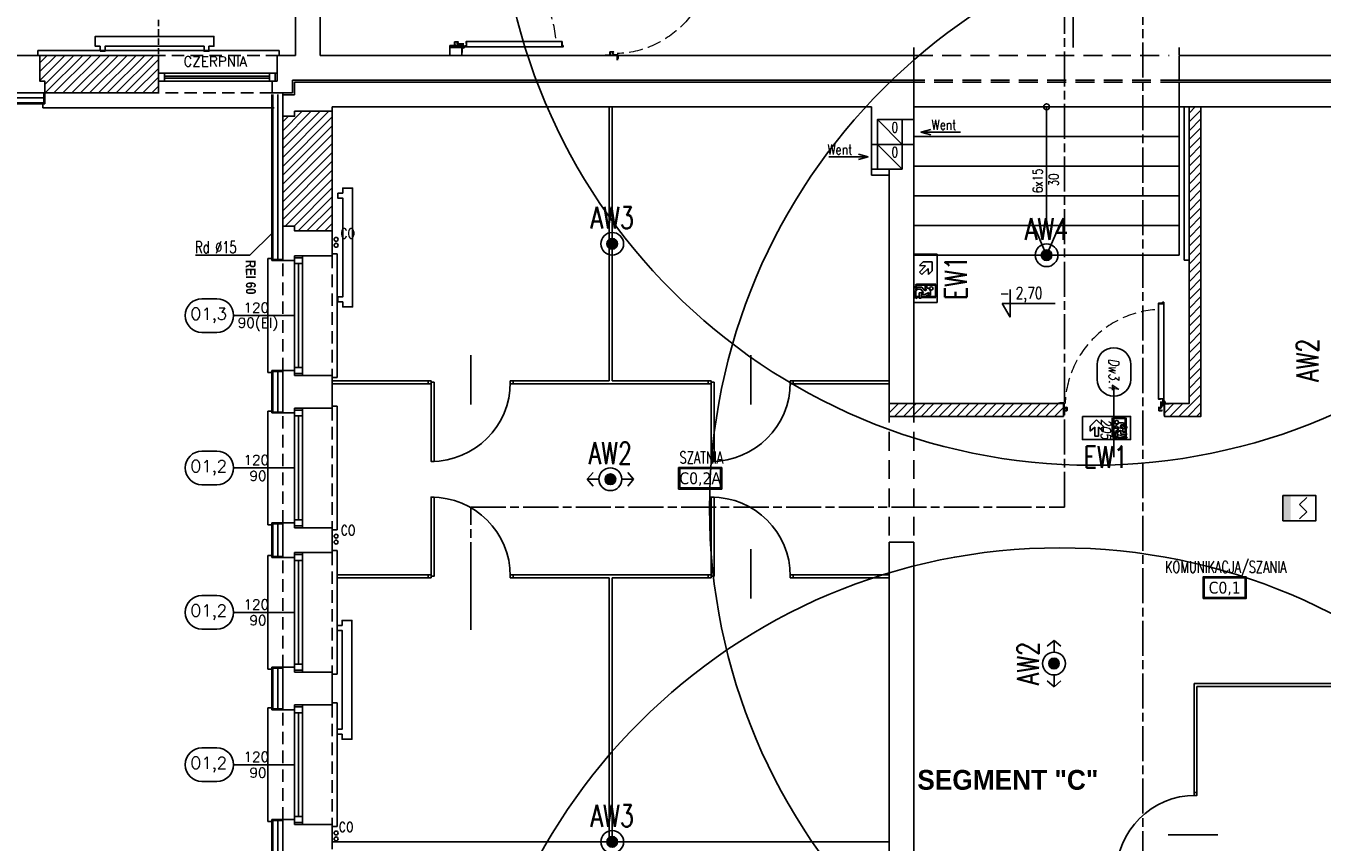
# Model space of a CAD drawing. Header units: millimetres. Extents: x 42924 to 92944, y -369470 to -179866.
# Tile 8 of 256: x 46066 to 47376, y -183036 to -182211. Entities that reach past the tile are written whole.
import ezdxf
from ezdxf.enums import TextEntityAlignment as Align

# ---------------------------------------------------------------- set-up
doc = ezdxf.new("R2010")
doc.units = ezdxf.units.MM
for name, pattern in [('CACHE', [9.525, 6.35, -3.175]), ('CENTER', [0.6, 0.375, -0.075, 0.075, -0.075]), ('CHAIN', [0.3543, 0.2362, -0.0295, 0.0591, -0.0295]), ('HIDDEN', [9.525, 6.35, -3.175]), ('Hidden Line', [391.222223, 282.222223, -109])]:
    doc.linetypes.add(name, pattern=pattern)
doc.layers.get('0').update_dxf_attribs({"color": 8})
for name, color, linetype in [('! WYPOSAŻENIE', 8, 'Continuous'), ('!! 0_ Istn-okna', 8, 'Continuous'), ('!! 0_ Istn-sciany', 8, 'Continuous'), ('!! 0_ Istn-widok', 8, 'Continuous'), ('!! 0_ Opis', 8, 'Continuous'), ('!! 0_Istn-armatura', 8, 'Continuous'), ('!! 0_Istn-cienka', 8, 'Continuous'), ('!! 0_Istn-went', 8, 'Continuous'), ('!! 0_Opis_okna', 8, 'Continuous'), ('!! 0_Opis_pom', 123, 'Continuous'), ('!! 0_Widok', 8, 'Continuous'), ('!! 1_ tynk zewn  - nowy', 8, 'Continuous'), ('!! 1_droga ewakuacyjna', 6, 'CHAIN'), ('!! 1_drzwi-linia', 8, 'Continuous'), ('!! 1_hatch projektowane ściany', 8, 'Continuous'), ('!! 1_PROJ przerywana', 8, 'CACHE'), ('!! 1_PROJ Sciany', 8, 'Continuous'), ('!! 2_ remont Ocieplenie', 8, 'ZIGZAG'), ('!! 2_Drzwi - nowe remont', 8, 'Continuous'), ('!! 2_drzwi opis', 8, 'Continuous'), ('E1', 2, 'Continuous'), ('E_0', 4, 'Continuous'), ('E_AW', 1, 'Continuous'), ('E_SSP', 2, 'Continuous')]:
    doc.layers.add(name, color=color, linetype=linetype)
doc.layers.add('!! 0_Istn-grzejniki', color=8, linetype='Continuous', plot=False)
doc.layers.add('E_SAP_ZASIĘG', color=150, linetype='Continuous', plot=False)
doc.styles.add('50', font='ROMANS.shx', dxfattribs={"width": 0.8, "height": 10})
doc.styles.add('ARCHETYP', font='romans.shx', dxfattribs={"height": 15})
doc.styles.add('ARIAL', font='tahoma.ttf')
doc.styles.add('ELE1', font='romans.shx', dxfattribs={"width": 0.8, "height": 18})
doc.styles.add('SIMPLEX', font='simplex.shx', dxfattribs={"width": 0.77})
doc.styles.add('STYLE10', font='arialbd.ttf')
doc.styles.add('STYLE7', font='ARIALNB.TTF')
doc.styles.add('TXT', font='simplex.shx')
doc.linetypes.add('ZIGZAG', pattern='A,0.00254,-5.08,[131,ltypeshp.shx,S=5.08,R=0,X=-5.08,Y=0],-10.16,[131,ltypeshp.shx,S=5.08,R=180,X=5.08,Y=0],-5.08', length=20.32254)
pattern_1 = [(45, (-5641.584, 13346.8645), (-4.49012806, 4.49012806), [])]

# ---------------------------------------------------------------- blocks, each defined once
blk = doc.blocks.new('A$C35EE4757')
at = {"layer": 'E_AW'}
h = blk.add_hatch(color=256, dxfattribs=at)
h.dxf.hatch_style = 1
h.paths.add_polyline_path([(5.4, 0, 1), (-5.4, 0, 1)])
for p, q in [((-17.5, 6.9), (-23.4, 0)), ((-11.5, 0), (-23.4, 0)), ((-17.5, -6.9), (-23.4, 0)), ((23.4, 0), (11.5, 0)), ((17.5, 6.9), (23.4, 0)), ((17.5, -6.9), (23.4, 0))]:
    blk.add_line(p, q, dxfattribs=at)
at = {"layer": 'E_AW', "ltscale": 5}
for radius in [11.5, 5.36]:
    blk.add_circle((0, 0), radius, dxfattribs=at)
blk = doc.blocks.new('A$C14D806DD')
at = {"layer": 'E_AW'}
h = blk.add_hatch(color=256, dxfattribs=at)
h.dxf.hatch_style = 1
h.paths.add_polyline_path([(5.4, 0, 1), (-5.4, 0, 1)])
at = {"layer": 'E_AW', "ltscale": 5}
for radius in [11.5, 5.36]:
    blk.add_circle((0, 0), radius, dxfattribs=at)
blk = doc.blocks.new('A$C407E493E')
at = {"layer": 'E_AW', "lineweight": 40}
for p, q in [((1.4, 30.9), (1.4, 43.7)), ((1.4, 43.7), (10, 43.7)), ((11.4, 43.7), (16, 43.7)), ((18, 43.7), (20.6, 43.7)), ((20.6, 43.7), (21.9, 45)), ((21.9, 45), (21.9, 36.9)), ((20.6, 30.9), (1.4, 30.9)), ((20.6, 30.9), (21.9, 32.2)), ((20.9, 35.8), (21.9, 36.9)), ((20.9, 33.9), (21.9, 34.9)), ((21.9, 34.9), (21.9, 32.2))]:
    blk.add_line(p, q, dxfattribs=at)
at = {"layer": 'E_AW'}
for p, q in [((11, 44.3), (6.6, 41.6)), ((6.6, 41.6), (6.6, 36.7)), ((8.4, 40.8), (11.8, 43)), ((12.5, 41), (8.4, 38.8)), ((8.4, 38.8), (8.4, 40.8)), ((11.8, 43), (11, 44.3)), ((16, 41), (12.5, 41)), ((18, 44.4), (16, 44.4)), ((16, 44.4), (16, 41)), ((18, 39), (18, 44.4)), ((7.9, 34.3), (10.2, 34.3)), ((10.2, 34.3), (10.2, 30.9)), ((10.2, 30.9), (12, 30.9)), ((10.4, 35.9), (12.5, 37)), ((12, 35.9), (10.4, 35.9)), ((12, 30.9), (12, 35.9)), ((12.5, 37), (15.3, 33.6)), ((16.3, 35.5), (13.7, 39)), ((13.7, 39), (18, 39)), ((15.3, 33.6), (20.6, 33.6)), ((20.6, 35.5), (16.3, 35.5)), ((20.6, 33.6), (20.6, 35.5)), ((20.9, 33.9), (20.9, 35.8)), ((3.5, 14.4), (9.9, 20.9)), ((9.9, 7.9), (3.5, 14.4)), ((9.9, 20.9), (15, 20.9)), ((15, 20.9), (10.8, 16.2)), ((10.8, 16.2), (19.8, 16.2)), ((19.8, 16.2), (19.8, 12.6)), ((15, 7.9), (9.9, 7.9)), ((19.8, 12.6), (10.8, 12.6)), ((10.8, 12.6), (15, 7.9))]:
    blk.add_line(p, q, dxfattribs=at)
blk.add_lwpolyline([(0, 0), (0, 48.8), (23.3, 48.8), (23.3, 0)], close=True, dxfattribs=at)
blk.add_circle((5.8, 34.7), 1.75, dxfattribs=at)
blk.add_arc((5.8, 34.7), 2.16, 349.4003, 69.1396, dxfattribs=at)
blk = doc.blocks.new('A$C2BE04420')
at = {"layer": 'E_AW'}
for p, q in [((7.9, 9.1), (8, 18.2)), ((8, 18.2), (17.1, 18.3)), ((20.7, 14.7), (14.5, 14.3)), ((14.5, 14.3), (20.8, 7.9)), ((17.1, 18.3), (20.7, 14.7)), ((34.3, 15.4), (34.3, 13.1)), ((41.6, 16.7), (36.7, 16.7)), ((41, 10.8), (38.8, 14.9)), ((38.8, 14.9), (40.8, 14.9)), ((40.8, 14.9), (43, 11.5)), ((44.3, 12.3), (41.6, 16.7)), ((11.5, 5.5), (7.9, 9.1)), ((11.9, 11.7), (11.5, 5.5)), ((18.3, 5.4), (11.9, 11.7)), ((20.8, 7.9), (18.3, 5.4)), ((34.3, 13.1), (30.9, 13.1)), ((30.9, 13.1), (30.9, 11.3)), ((30.9, 11.3), (35.9, 11.3)), ((37, 10.8), (33.6, 8)), ((33.6, 8), (33.6, 2.7)), ((33.6, 2.7), (35.5, 2.7)), ((33.9, 2.4), (35.8, 2.4)), ((35.5, 7), (39, 9.6)), ((35.5, 2.7), (35.5, 7)), ((35.9, 11.3), (35.9, 12.9)), ((35.9, 12.9), (37, 10.8)), ((39, 9.6), (39, 5.3)), ((39, 5.3), (44.4, 5.3)), ((41, 7.3), (41, 10.8)), ((44.4, 7.3), (41, 7.3)), ((43, 11.5), (44.3, 12.3)), ((44.4, 5.3), (44.4, 7.3))]:
    blk.add_line(p, q, dxfattribs=at)
at = {"layer": 'E_AW', "lineweight": 40}
for p, q in [((30.9, 21.9), (43.7, 21.9)), ((30.9, 2.7), (30.9, 21.9)), ((43.7, 21.9), (43.7, 13.3)), ((30.9, 2.7), (32.2, 1.4)), ((34.9, 1.4), (32.2, 1.4)), ((33.9, 2.4), (34.9, 1.4)), ((35.8, 2.4), (36.9, 1.4)), ((45, 1.4), (36.9, 1.4)), ((43.7, 11.9), (43.7, 7.3)), ((43.7, 5.3), (43.7, 2.7)), ((43.7, 2.7), (45, 1.4))]:
    blk.add_line(p, q, dxfattribs=at)
at = {"layer": 'E_AW'}
blk.add_lwpolyline([(0, 23.3), (48.8, 23.3), (48.8, 0), (0, 0)], close=True, dxfattribs=at)
blk.add_circle((34.7, 17.5), 1.75, dxfattribs=at)
blk.add_arc((34.7, 17.5), 2.16, 259.4003, 339.1396, dxfattribs=at)
blk = doc.blocks.new('zaw-dr-90-p')
at = {"color": 2, "linetype": 'CENTER', "ltscale": 0.2}
for p, q in [((12, 0), (-12, 0)), ((0, 12), (0, -12)), ((24, 24), (31, 24)), ((24, 19), (31, 19))]:
    blk.add_line(p, q, dxfattribs=at)
at = {"ltscale": 0.2}
for p, q in [((10, 12), (6, 12)), ((10, 0), (10, 6))]:
    blk.add_line(p, q, dxfattribs=at)
blk.add_lwpolyline([(0, 6), (23, 6, 0.414214), (28, 11), (28, 31), (24, 31), (24, 11, -0.414214), (23, 10), (0, 10, 4.561698), (8, 6), (5, 4)], format="xyb", dxfattribs=at)
blk.add_lwpolyline([(0, 0), (-2, 0), (-2, 0), (0, 0), (0, 3), (0, 3), (0, 0), (3, 0), (3, 0), (0, 0), (0, -3), (0, -3)], close=True)
blk.add_lwpolyline([(10, 10), (10, 39), (6, 39), (6, 10)], dxfattribs=at)
blk.add_circle((0, 0), 6.5, dxfattribs=at)
blk = doc.blocks.new('drzwi 90- sc 12')
for p, q in [((-13620.3, 20410.2), (-13620.3, 20313.8)), ((-13614.9, 20409.9), (-13620.3, 20409.9)), ((-13616.1, 20410.3), (-13620.2, 20410.3)), ((-13616.1, 20410.3), (-13620, 20410.3)), ((-13618.2, 20410.3), (-13616.2, 20410.3)), ((-13618.2, 20410.3), (-13616.2, 20410.3)), ((-13616.1, 20410.3), (-13616.1, 20411.5)), ((-13616.1, 20411.5), (-13615, 20411.5)), ((-13614.9, 20411.4), (-13614.9, 20313.8)), ((-13620.3, 20313.5), (-13620.3, 20318)), ((-13614.9, 20312.3), (-13614.9, 20318)), ((-13715.6, 20308.3), (-13715.6, 20308.6)), ((-13715.6, 20307.7), (-13715.6, 20308.6)), ((-13715.6, 20307.8), (-13715.6, 20308.6)), ((-13715.6, 20307.7), (-13715.4, 20307.7)), ((-13614.9, 20313.8), (-13620.3, 20313.8)), ((-13618.2, 20313.4), (-13620.2, 20313.4)), ((-13618.2, 20313.7), (-13618.2, 20313.4)), ((-13618.2, 20313.7), (-13616.4, 20313.7)), ((-13617.8, 20311.1), (-13617.8, 20305.7)), ((-13617.8, 20311.1), (-13617.8, 20305.7)), ((-13616.2, 20309.9), (-13617.4, 20309.9)), ((-13616.2, 20309.9), (-13616.2, 20311)), ((-13615.9, 20313.2), (-13615.9, 20312.2)), ((-13615.9, 20312.2), (-13615, 20312.2)), ((-13715.8, 20302), (-13716.3, 20302)), ((-13616.8, 20302), (-13616.3, 20302))]:
    blk.add_line(p, q)
for points in [[(-13665.3, 20285), (-13665.3, 20325.8)], [(-13615.6, 20309.6), (-13615.3, 20309.6), (-13615.3, 20309.8), (-13616.3, 20309.8), (-13616.3, 20309.6), (-13615.9, 20309.6)]]:
    blk.add_lwpolyline(points)
at = {"lineweight": 30}
for points in [[(-13716.3, 20308.9), (-13721.3, 20308.9)], [(-13716.3, 20308.9), (-13716.3, 20296.9)], [(-13614.3, 20308.9), (-13609.3, 20308.9)], [(-13614.3, 20308.9), (-13614.3, 20296.9)]]:
    blk.add_lwpolyline(points, dxfattribs=at)
at = {"ltscale": 0.2}
for points in [[(-13715.6, 20307.5), (-13715.6, 20309.5, 0.414214), (-13715.9, 20309.8), (-13719.4, 20309.8, 0.414214), (-13719.8, 20309.5), (-13719.8, 20308.9), (-13719.6, 20308.9), (-13719.6, 20309.5, -0.414214), (-13719.4, 20309.6), (-13717, 20309.6)], [(-13717, 20309.6), (-13715.9, 20309.6, -0.414214), (-13715.7, 20309.5), (-13715.7, 20307.5)], [(-13715.7, 20307.8), (-13715.7, 20305.6, 0.414214), (-13715.4, 20305.2), (-13715, 20305.2, -0.414214), (-13714.8, 20305.1), (-13714.8, 20304.5, 0.414214), (-13714.5, 20304.1), (-13713.3, 20304.1, 0.414214), (-13712.9, 20304.5), (-13712.9, 20305.1, -1), (-13712.7, 20305.1), (-13712.7, 20302, -0.414214), (-13712.9, 20301.8), (-13715.4, 20301.8, -0.414214), (-13715.6, 20302), (-13715.6, 20302.5), (-13715.8, 20302.5), (-13715.8, 20302, 0.414214), (-13715.4, 20301.6), (-13712.9, 20301.6, 0.414214), (-13712.6, 20302), (-13712.6, 20305.1, 1), (-13713.1, 20305.1), (-13713.1, 20304.5, -0.414214), (-13713.3, 20304.3), (-13714.5, 20304.3, -0.414214), (-13714.6, 20304.5), (-13714.6, 20305.1, 0.414214), (-13715, 20305.4), (-13715.4, 20305.4, -0.414214), (-13715.6, 20305.6), (-13715.6, 20307.6)], [(-13615.9, 20309.6), (-13616.6, 20309.6, 0.414214), (-13616.8, 20309.5), (-13616.8, 20305.6, -0.414214), (-13617.1, 20305.2), (-13617.6, 20305.2, 0.414214), (-13617.7, 20305.1), (-13617.7, 20304.5, -0.414214), (-13618.1, 20304.1), (-13619.3, 20304.1, -0.414214), (-13619.6, 20304.5), (-13619.6, 20305.1, 1), (-13619.8, 20305.1), (-13619.8, 20302, 0.414214), (-13619.6, 20301.8), (-13617.1, 20301.8, 0.414214), (-13616.9, 20302), (-13616.9, 20302.5), (-13616.8, 20302.5), (-13616.8, 20302, -0.414214), (-13617.1, 20301.6), (-13619.6, 20301.6, -0.414214), (-13620, 20302), (-13620, 20305.1, -1), (-13619.4, 20305.1), (-13619.4, 20304.5, 0.414214), (-13619.3, 20304.3), (-13618.1, 20304.3, 0.414214), (-13617.9, 20304.5), (-13617.9, 20305.1, -0.414214), (-13617.6, 20305.4), (-13617.1, 20305.4, 0.414214), (-13617, 20305.6), (-13617, 20309.5, -0.414214), (-13616.6, 20309.8), (-13613.1, 20309.8, -0.414214), (-13612.8, 20309.5), (-13612.8, 20308.9), (-13612.9, 20308.9), (-13612.9, 20309.5, 0.414214), (-13613.1, 20309.6), (-13615.6, 20309.6)]]:
    blk.add_lwpolyline(points, format="xyb", dxfattribs=at)
blk.add_lwpolyline([(-13616.8, 20308.8), (-13617, 20308.8), (-13617, 20307.4), (-13616.8, 20307.4)], close=True)
for centre, radius, start, end in [((-13620.2, 20410.2), 0.1, 90, 180), ((-13615, 20411.4), 0.1, 0, 90), ((-13620.2, 20313.5), 0.1, 180, 270), ((-13616.4, 20313.2), 0.5, 0, 90), ((-13616.3, 20311), 0.1, 0, 90), ((-13615, 20312.3), 0.1, 270, 0)]:
    blk.add_arc(centre, radius, start, end)
at = {"linetype": 'Hidden Line', "lineweight": 9, "ltscale": 0.05}
blk.add_arc((-13615.5, 20305.1), 99.1, 94.8005, 177.6944, dxfattribs=at)
at = {"xscale": 0.09999999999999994, "yscale": 0.09999999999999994, "zscale": 0.09999999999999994, "rotation": 180.0000000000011}
blk.add_blockref('zaw-dr-90-p', (-13614.9, 20310.9), dxfattribs=at)
blk = doc.blocks.new('1_ok-opis')
blk.add_line((0, 111.6), (0, 50))
for points in [[(-17, 128.6), (-17, 143.6)], [(17, 128.6), (17, 143.6)]]:
    blk.add_lwpolyline(points)
for centre, start, end in [((0, 143.6), 0, 180), ((0, 128.6), 180, 0)]:
    blk.add_arc(centre, 17, start, end)
at = {"style": 'ARCHETYP'}
for tag, height, rotation, p in [('NR', 12, 90, (0, 136.9)), ('NR', 12, 270, (0, 136.9)), ('SZEROKOŚĆ', 10, 90, (-8, 78.3)), ('WYSOKOŚĆ', 10, 270, (-8, 78.3)), ('WYSOKOŚĆ', 10, 90, (8, 78.3)), ('SZEROKOŚĆ', 10, 270, (8, 78.3))]:
    blk.add_attdef(tag, text='', height=height, rotation=rotation, dxfattribs=at).set_placement(p, align=Align.MIDDLE)
blk = doc.blocks.new('*U402')
at = {"layer": 'E_SSP'}
blk.add_hatch(color=256, dxfattribs=at).paths.add_polyline_path([(-2.05, -1.28), (-1.28, -1.28), (-1.28, 1.28), (-2.05, 1.28)])
for p, q in [((-0.36, 0.36), (0.36, 1.09)), ((-0.36, 0.36), (0.36, -0.36)), ((-0.36, -1.09), (0.36, -0.36))]:
    blk.add_line(p, q, dxfattribs=at)
blk.add_lwpolyline([(-2.05, -1.28), (1.28, -1.28), (1.28, 1.28), (-2.05, 1.28)], close=True, dxfattribs=at)

msp = doc.modelspace()

# ---------------------------------------------------------------- hatches: boundary and pattern name
at = {"layer": '!! 1_hatch projektowane ściany'}
h = msp.add_hatch(dxfattribs=at)
h.set_pattern_fill('ANSI31', color=256, scale=2)
h.set_pattern_definition(pattern_1)
h.paths.add_polyline_path([(46079.63381, -182240.72377), (46199.63381, -182240.72377), (46199.63381, -182278.72377), (46084.63381, -182278.72377), (46084.63381, -182266.72377), (46079.63381, -182266.72377)])
h = msp.add_hatch(dxfattribs=at)
h.set_pattern_fill('ANSI31', color=256, scale=2)
h.set_pattern_definition(pattern_1)
h.paths.add_polyline_path([(46325.12722, -182413.22377), (46337.12722, -182413.22377), (46337.12722, -182418.22377), (46375.12722, -182418.22377), (46375.12722, -182297.22377), (46337.12722, -182297.22377), (46337.12722, -182302.22377), (46325.12722, -182302.22377)])
h = msp.add_hatch(dxfattribs=at)
h.set_pattern_fill('ANSI31', color=256, scale=2)
h.set_pattern_definition(pattern_1)
h.paths.add_polyline_path([(47241.12722, -182292.72377), (47253.12722, -182292.72377), (47253.12722, -182605.72377), (47216.12722, -182605.72377), (47216.12722, -182592.72569), (47241.12722, -182592.72569)])
h = msp.add_hatch(dxfattribs=at)
h.set_pattern_fill('ANSI31', color=256, scale=2)
h.set_pattern_definition(pattern_1)
h.paths.add_polyline_path([(47114.12722, -182605.72377), (46938.12722, -182605.72377), (46938.12722, -182592.72377), (47114.12722, -182592.72377)])

# ---------------------------------------------------------------- linework, layer by layer
at = {"layer": '!! 0_ Istn-okna'}
for points in [[(46199.63381, -182258.72377), (46319.63381, -182258.72377)], [(46199.63381, -182266.72377), (46319.63381, -182266.72377)], [(46205.63381, -182261.72377), (46311.63381, -182261.72377)], [(46205.63381, -182263.72377), (46311.63381, -182263.72377)], [(46337.12722, -182443.22377), (46337.12722, -182564.22377)], [(46341.12722, -182451.22377), (46341.12722, -182556.22377)], [(46345.12722, -182443.22377), (46345.12722, -182564.22377)], [(46337.12722, -182597.22377), (46337.12722, -182718.22377)], [(46345.12722, -182597.22377), (46345.12722, -182718.22377)], [(46341.12722, -182605.22377), (46341.12722, -182710.22377)], [(46337.12722, -182743.22377), (46337.12722, -182864.22377)], [(46345.12722, -182743.22377), (46345.12722, -182864.22377)], [(46341.12722, -182751.22377), (46341.12722, -182856.22377)], [(46337.12722, -182897.22377), (46337.12722, -183018.22377)], [(46345.12722, -182897.22377), (46345.12722, -183018.22377)], [(46341.12722, -182905.22377), (46341.12722, -183010.22377)]]:
    msp.add_lwpolyline(points, dxfattribs=at)
for points in [[(46199.63381, -182266.72377), (46205.63381, -182266.72377), (46205.63381, -182258.72377), (46199.63381, -182258.72377)], [(46311.63381, -182266.72377), (46317.63381, -182266.72377), (46317.63381, -182258.72377), (46311.63381, -182258.72377)], [(46337.12722, -182445.22377), (46337.12722, -182451.22377), (46345.12722, -182451.22377), (46345.12722, -182445.22377)], [(46337.12722, -182556.22377), (46337.12722, -182562.22377), (46345.12722, -182562.22377), (46345.12722, -182556.22377)], [(46337.12722, -182599.22377), (46337.12722, -182605.22377), (46345.12722, -182605.22377), (46345.12722, -182599.22377)], [(46337.12722, -182710.22377), (46337.12722, -182716.22377), (46345.12722, -182716.22377), (46345.12722, -182710.22377)], [(46337.12722, -182745.22377), (46337.12722, -182751.22377), (46345.12722, -182751.22377), (46345.12722, -182745.22377)], [(46337.12722, -182856.22377), (46337.12722, -182862.22377), (46345.12722, -182862.22377), (46345.12722, -182856.22377)], [(46337.12722, -182899.22377), (46337.12722, -182905.22377), (46345.12722, -182905.22377), (46345.12722, -182899.22377)], [(46337.12722, -183010.22377), (46337.12722, -183016.22377), (46345.12722, -183016.22377), (46345.12722, -183010.22377)]]:
    msp.add_lwpolyline(points, close=True, dxfattribs=at)
at = {"layer": '!! 0_ Istn-sciany'}
for points in [[(46338.12722, -181604.72377), (46338.12722, -182240.72377)], [(46363.12722, -182098.72377), (46363.12722, -182240.72377)], [(46049.12722, -182240.72377), (46079.63381, -182240.72377)], [(46079.63381, -182240.72377), (46079.63381, -182266.72377)], [(46319.63381, -182240.72377), (46338.12722, -182240.72377)], [(46319.63381, -182240.72377), (46319.63381, -182266.72377)], [(46363.12722, -182240.72377), (46963.12722, -182240.72377)], [(46963.12722, -182240.72377), (46963.12722, -182265.72377)], [(47231.12722, -182240.72377), (47537.12722, -182240.72377)], [(47231.12722, -182240.72377), (47231.12722, -182265.72377)], [(46084.63381, -182266.72377), (46084.63381, -182278.72377)], [(46314.63381, -182266.72377), (46319.63381, -182266.72377)], [(46314.63381, -182266.72377), (46314.63381, -182278.72377)], [(46963.12722, -182267.72377), (46963.12722, -182305.72377)], [(47231.12722, -182267.72377), (47231.12722, -182292.72377)], [(46014.63381, -182278.72377), (46084.63381, -182278.72377)], [(46314.63381, -182278.72377), (46325.12722, -182278.72377)], [(46325.12722, -182280.72377), (46325.12722, -182302.22377)], [(46337.12722, -182297.22377), (46337.12722, -182302.22377)], [(46375.12722, -182297.22377), (46337.12722, -182297.22377)], [(46375.12722, -182292.72377), (46920.12722, -182292.72377)], [(46375.12722, -182292.72377), (46375.12722, -182297.22377)], [(46920.12722, -182292.72377), (46920.12722, -182330.72377)], [(47231.12722, -182292.72377), (47526.12722, -182292.72377)], [(46337.12722, -182302.22377), (46325.12722, -182302.22377)], [(46926.12722, -182305.72377), (46926.12722, -182330.72377)], [(46963.12722, -182305.72377), (46926.12722, -182305.72377)], [(46926.12722, -182330.72377), (46920.12722, -182330.72377)], [(46951.12722, -182355.72377), (46951.12722, -182330.72377)], [(46951.12722, -182330.72377), (46963.12722, -182330.72377)], [(46963.12722, -182330.72377), (46963.12722, -182592.72377)], [(46920.12722, -182355.72377), (46920.12722, -182361.72377)], [(46920.12722, -182355.72377), (46951.12722, -182355.72377)], [(46920.12722, -182361.72377), (46938.12722, -182361.72377)], [(46938.12722, -182361.72377), (46938.12722, -182592.72377)], [(46325.12722, -182413.22377), (46325.12722, -182448.22377)], [(46337.12722, -182413.22377), (46325.12722, -182413.22377)], [(46337.12722, -182413.22377), (46337.12722, -182418.22377)], [(46375.12722, -182418.22377), (46337.12722, -182418.22377)], [(46375.12722, -182418.22377), (46375.12722, -182443.22377)], [(46337.12722, -182448.22377), (46325.12722, -182448.22377)], [(46337.12722, -182443.22377), (46337.12722, -182448.22377)], [(46375.12722, -182443.22377), (46337.12722, -182443.22377)], [(46325.12722, -182559.22377), (46325.12722, -182602.22377)], [(46337.12722, -182559.22377), (46325.12722, -182559.22377)], [(46337.12722, -182559.22377), (46337.12722, -182564.22377)], [(46375.12722, -182564.22377), (46337.12722, -182564.22377)], [(46375.12722, -182564.22377), (46375.12722, -182597.22377)], [(46337.12722, -182597.22377), (46337.12722, -182602.22377)], [(46375.12722, -182597.22377), (46337.12722, -182597.22377)], [(46938.12722, -182592.72377), (46963.12722, -182592.72377)], [(46337.12722, -182602.22377), (46325.12722, -182602.22377)], [(46325.12722, -182713.22377), (46325.12722, -182748.22377)], [(46337.12722, -182713.22377), (46325.12722, -182713.22377)], [(46337.12722, -182713.22377), (46337.12722, -182718.22377)], [(46375.12722, -182718.22377), (46337.12722, -182718.22377)], [(46375.12722, -182718.22377), (46375.12722, -182743.22377)], [(46337.12722, -182743.22377), (46337.12722, -182748.22377)], [(46375.12722, -182743.22377), (46337.12722, -182743.22377)], [(46938.12722, -182732.72377), (46963.12722, -182732.72377)], [(46938.12722, -182732.72377), (46938.12722, -183101.72377)], [(46963.12722, -182732.72377), (46963.12722, -183132.72377)], [(46337.12722, -182748.22377), (46325.12722, -182748.22377)], [(46325.12722, -182859.22377), (46325.12722, -182902.22377)], [(46337.12722, -182859.22377), (46325.12722, -182859.22377)], [(46337.12722, -182859.22377), (46337.12722, -182864.22377)], [(46375.12722, -182864.22377), (46337.12722, -182864.22377)], [(46375.12722, -182864.22377), (46375.12722, -182897.22377)], [(46337.12722, -182897.22377), (46337.12722, -182902.22377)], [(46375.12722, -182897.22377), (46337.12722, -182897.22377)], [(46337.12722, -182902.22377), (46325.12722, -182902.22377)], [(46325.12722, -183013.22377), (46325.12722, -183048.22377)], [(46337.12722, -183013.22377), (46325.12722, -183013.22377)], [(46337.12722, -183013.22377), (46337.12722, -183018.22377)], [(46375.12722, -183018.22377), (46337.12722, -183018.22377)], [(46375.12722, -183018.22377), (46375.12722, -183043.22377)]]:
    msp.add_lwpolyline(points, dxfattribs=at)
at = {"layer": '!! 0_ Istn-widok'}
for p, q in [((46655.12722, -182292.72377), (46655.12722, -182569.72377)), ((46658.12722, -182292.72377), (46658.12722, -182569.72377)), ((46655.12722, -182768.72377), (46655.12722, -183035.72377)), ((46658.12722, -182768.72377), (46658.12722, -183035.72377))]:
    msp.add_line(p, q, dxfattribs=at)
for points in [[(46077.63381, -182235.72377), (46321.63381, -182235.72377)], [(46077.63381, -182240.72377), (46077.63381, -182235.72377)], [(46321.63381, -182240.72377), (46321.63381, -182235.72377)], [(46335.12722, -182265.72377), (46963.12722, -182265.72377)], [(46335.12722, -182265.72377), (46335.12722, -182278.72377)], [(46337.12722, -182267.72377), (46963.12722, -182267.72377)], [(46337.12722, -182267.72377), (46337.12722, -182280.72377)], [(46963.12722, -182265.72377), (46963.12722, -182267.72377)], [(47231.12722, -182265.72377), (47537.12722, -182265.72377)], [(47231.12722, -182267.72377), (47538.12722, -182267.72377)], [(46325.12722, -182278.72377), (46335.12722, -182278.72377)], [(46325.12722, -182280.72377), (46325.12722, -182278.72377)], [(46325.12722, -182280.72377), (46337.12722, -182280.72377)], [(46082.63381, -182288.72377), (46082.63381, -182293.72377)], [(46316.63381, -182293.72377), (46082.63381, -182293.72377)], [(46963.12722, -182292.72377), (47231.12722, -182292.72377)], [(46963.12722, -182292.72377), (47231.12722, -182292.72377)], [(47097.12722, -182412.72377), (47097.12722, -182292.72377)], [(47231.12722, -182292.72377), (47231.12722, -182442.72377)], [(47236.12722, -182292.72377), (47236.12722, -182447.72377)], [(47241.12722, -182292.72377), (47241.12722, -182447.72377)], [(46963.12722, -182322.72377), (47231.12722, -182322.72377)], [(46938.12722, -182361.72377), (46938.12722, -182355.72377)], [(46963.12722, -182352.72377), (47231.12722, -182352.72377)], [(46963.12722, -182382.72377), (47231.12722, -182382.72377)], [(46963.12722, -182412.72377), (47231.12722, -182412.72377)], [(46375.12722, -182441.22377), (46380.12722, -182441.22377)], [(46380.12722, -182441.22377), (46380.12722, -182566.22377)], [(46963.12722, -182442.72377), (47231.12722, -182442.72377)], [(46310.12722, -182561.22377), (46310.12722, -182446.22377)], [(46315.12722, -182446.22377), (46310.12722, -182446.22377)], [(47236.12722, -182447.72377), (47241.12722, -182447.72377)], [(46515.12722, -182543.72377), (46515.12722, -182593.72377)], [(46798.12722, -182543.72377), (46798.12722, -182593.72377)], [(46315.12722, -182561.22377), (46310.12722, -182561.22377)], [(46375.12722, -182566.22377), (46380.12722, -182566.22377)], [(46375.12722, -182569.72377), (46472.12722, -182569.72377)], [(46375.12722, -182572.72377), (46472.12722, -182572.72377)], [(46558.12722, -182569.72377), (46655.12722, -182569.72377)], [(46558.12722, -182572.72377), (46755.12722, -182572.72377)], [(46658.12722, -182569.72377), (46755.12722, -182569.72377)], [(46841.12722, -182569.72377), (46938.12722, -182569.72377)], [(46841.12722, -182572.72377), (46938.12722, -182572.72377)], [(46375.12722, -182595.22377), (46380.12722, -182595.22377)], [(46380.12722, -182595.22377), (46380.12722, -182720.22377)], [(46310.12722, -182715.22377), (46310.12722, -182600.22377)], [(46315.12722, -182600.22377), (46310.12722, -182600.22377)], [(46315.12722, -182715.22377), (46310.12722, -182715.22377)], [(46375.12722, -182720.22377), (46380.12722, -182720.22377)], [(46375.12722, -182741.22377), (46380.12722, -182741.22377)], [(46380.12722, -182741.22377), (46380.12722, -182866.22377)], [(46515.12722, -182739.72377), (46515.12722, -182789.72377)], [(46798.12722, -182739.72377), (46798.12722, -182789.72377)], [(46310.12722, -182861.22377), (46310.12722, -182746.22377)], [(46315.12722, -182746.22377), (46310.12722, -182746.22377)], [(46380.12722, -182765.72377), (46472.12722, -182765.72377)], [(46380.12722, -182768.72377), (46472.12722, -182768.72377)], [(46558.12722, -182765.72377), (46755.12722, -182765.72377)], [(46558.12722, -182768.72377), (46655.12722, -182768.72377)], [(46658.12722, -182768.72377), (46755.12722, -182768.72377)], [(46841.12722, -182765.72377), (46938.12722, -182765.72377)], [(46841.12722, -182768.72377), (46938.12722, -182768.72377)], [(46315.12722, -182861.22377), (46310.12722, -182861.22377)], [(46375.12722, -182866.22377), (46380.12722, -182866.22377)], [(47246.12722, -182875.72377), (47526.12722, -182875.72377)], [(47246.12722, -182875.72377), (47246.12722, -182985.72377)], [(47249.12722, -182878.72377), (47526.12722, -182878.72377)], [(47249.12722, -182878.72377), (47249.12722, -182985.72377)], [(46310.12722, -183015.22377), (46310.12722, -182900.22377)], [(46315.12722, -182900.22377), (46310.12722, -182900.22377)], [(46375.12722, -182895.22377), (46380.12722, -182895.22377)], [(46380.12722, -182895.22377), (46380.12722, -183020.22377)], [(46315.12722, -183015.22377), (46310.12722, -183015.22377)], [(46375.12722, -183020.22377), (46380.12722, -183020.22377)], [(47220.12722, -183028.72377), (47270.12722, -183028.72377)], [(46375.12722, -183035.72377), (46655.12722, -183035.72377)], [(46658.12722, -183035.72377), (46938.12722, -183035.72377)]]:
    msp.add_lwpolyline(points, dxfattribs=at)
at = {"layer": '!! 0_ Istn-widok', "linetype": 'HIDDEN', "ltscale": 3}
for points in [[(46963.12722, -182240.72377), (47221.12722, -182240.72377)], [(47231.12722, -182265.72377), (46963.12722, -182265.72377)], [(47231.12722, -182267.72377), (46963.12722, -182267.72377)], [(47231.12722, -182292.72377), (46963.12722, -182292.72377)], [(46938.12722, -182592.72377), (46938.12722, -182732.72377)], [(46963.12722, -182592.72377), (46963.12722, -182732.72377)]]:
    msp.add_lwpolyline(points, dxfattribs=at)
at = {"layer": '!! 0_ Istn-widok'}
for points in [[(46475.12722, -182569.72377), (46472.12722, -182569.72377), (46472.12722, -182572.72377), (46475.12722, -182572.72377)], [(46478.12722, -182651.22377), (46478.12722, -182571.22377), (46475.12722, -182571.22377), (46475.12722, -182651.22377)], [(46555.12722, -182569.72377), (46558.12722, -182569.72377), (46558.12722, -182572.72377), (46555.12722, -182572.72377)], [(46758.12722, -182569.72377), (46755.12722, -182569.72377), (46755.12722, -182572.72377), (46758.12722, -182572.72377)], [(46761.12722, -182651.22377), (46761.12722, -182571.22377), (46758.12722, -182571.22377), (46758.12722, -182651.22377)], [(46838.12722, -182569.72377), (46841.12722, -182569.72377), (46841.12722, -182572.72377), (46838.12722, -182572.72377)], [(46478.12722, -182687.22377), (46478.12722, -182767.22377), (46475.12722, -182767.22377), (46475.12722, -182687.22377)], [(46761.12722, -182687.22377), (46761.12722, -182767.22377), (46758.12722, -182767.22377), (46758.12722, -182687.22377)], [(46475.12722, -182765.72377), (46472.12722, -182765.72377), (46472.12722, -182768.72377), (46475.12722, -182768.72377)], [(46555.12722, -182765.72377), (46558.12722, -182765.72377), (46558.12722, -182768.72377), (46555.12722, -182768.72377)], [(46758.12722, -182765.72377), (46755.12722, -182765.72377), (46755.12722, -182768.72377), (46758.12722, -182768.72377)], [(46838.12722, -182765.72377), (46841.12722, -182765.72377), (46841.12722, -182768.72377), (46838.12722, -182768.72377)], [(47246.12722, -182988.72377), (47246.12722, -182985.72377), (47249.12722, -182985.72377), (47249.12722, -182988.72377)]]:
    msp.add_lwpolyline(points, close=True, dxfattribs=at)
msp.add_circle((47097.12722, -182292.72377), 3, dxfattribs=at)
for centre, start, end in [((46475.12722, -182571.22377), 269.99999996, 359.99999996), ((46758.12722, -182571.22377), 269.99999996, 359.99999996), ((46475.12722, -182767.22377), 0.00000004, 90.00000004), ((46758.12722, -182767.22377), 0.00000004, 90.00000004), ((47247.62722, -183068.72377), 90.00000004, 180.00000004)]:
    msp.add_arc(centre, 80, start, end, dxfattribs=at)
at = {"layer": '!! 0_ Opis'}
for points in [[(47123.84496, -182232.72377), (47123.84496, -182232.72377), (47123.84496, -182173.68584), (47375.4258, -182173.68584)], [(46291.99002, -182442.86097), (46314.12722, -182420.72377)], [(46291.99002, -182442.86097), (46237.10469, -182442.86097)], [(47060.43589, -182477.52514), (47060.43589, -182505.52691)], [(47060.43589, -182505.52691), (47052.35247, -182491.52602)], [(47052.35247, -182491.52602), (47105.78668, -182491.52602)]]:
    msp.add_lwpolyline(points, dxfattribs=at)
at = {"layer": '!! 0_Istn-armatura'}
for centre in [(46379.12722, -182426.72377), (46379.12722, -182432.72377), (46379.12722, -182726.72377), (46379.12722, -182732.72377), (46379.12722, -183026.72377), (46379.12722, -183032.72377)]:
    msp.add_circle(centre, 2, dxfattribs=at)
at = {"layer": '!! 0_Istn-cienka', "linetype": 'HIDDEN', "ltscale": 2}
for points in [[(46079.63381, -182240.72377), (46319.63381, -182240.72377)], [(46314.63381, -182278.72377), (46084.63381, -182278.72377)], [(46375.12722, -182297.22377), (46375.12722, -182418.22377)], [(46325.12722, -182413.22377), (46325.12722, -182302.22377)], [(46325.12722, -182559.22377), (46325.12722, -182448.22377)], [(46375.12722, -182443.22377), (46375.12722, -182564.22377)], [(46375.12722, -182597.22377), (46375.12722, -182718.22377)], [(46325.12722, -182713.22377), (46325.12722, -182602.22377)], [(46375.12722, -182743.22377), (46375.12722, -182864.22377)], [(46325.12722, -182859.22377), (46325.12722, -182748.22377)], [(46375.12722, -182897.22377), (46375.12722, -183018.22377)], [(46325.12722, -183013.22377), (46325.12722, -182902.22377)]]:
    msp.add_lwpolyline(points, dxfattribs=at)
at = {"layer": '!! 0_Istn-grzejniki'}
for points in [[(46140.63381, -182236.56489), (46140.63381, -182231.56489), (46135.63381, -182231.56489), (46135.63381, -182221.56489), (46255.63381, -182221.56489), (46255.63381, -182231.56489), (46250.63381, -182231.56489), (46250.63381, -182236.56489), (46245.63381, -182236.56489), (46245.63381, -182231.56489), (46145.63381, -182231.56489), (46145.63381, -182236.56489)], [(46380.73971, -182379.92907), (46385.73971, -182379.92907), (46385.73971, -182374.92907), (46395.73971, -182374.92907), (46395.73971, -182494.92907), (46385.73971, -182494.92907), (46385.73971, -182489.92907), (46380.73971, -182489.92907), (46380.73971, -182484.92907), (46385.73971, -182484.92907), (46385.73971, -182384.92907), (46380.73971, -182384.92907)], [(46380.12722, -182816.92907), (46385.12722, -182816.92907), (46385.12722, -182811.92907), (46395.12722, -182811.92907), (46395.12722, -182931.92907), (46385.12722, -182931.92907), (46385.12722, -182926.92907), (46380.12722, -182926.92907), (46380.12722, -182921.92907), (46385.12722, -182921.92907), (46385.12722, -182821.92907), (46380.12722, -182821.92907)]]:
    msp.add_lwpolyline(points, close=True, dxfattribs=at)
for points in [[(46963.12722, -182232.72377), (46963.12722, -182240.22377)], [(47231.12722, -182232.72377), (47231.12722, -182240.22377)]]:
    msp.add_lwpolyline(points, dxfattribs=at)
at = {"layer": '!! 0_Istn-went'}
for points in [[(46926.12722, -182330.72377), (46951.12722, -182330.72377), (46951.12722, -182305.72377), (46926.12722, -182305.72377)], [(46926.12722, -182355.72377), (46951.12722, -182355.72377), (46951.12722, -182330.72377), (46926.12722, -182330.72377)]]:
    msp.add_lwpolyline(points, close=True, dxfattribs=at)
for points in [[(46926.12722, -182305.72377), (46951.12722, -182330.72377)], [(46963.12722, -182305.72377), (46963.12722, -182330.72377)], [(46970.15127, -182318.22377), (46980.15127, -182315.54428)], [(47010.19779, -182318.22377), (46970.15127, -182318.22377)], [(46970.15127, -182318.22377), (46980.15127, -182320.90326)], [(46920.12722, -182330.72377), (46920.12722, -182355.72377)], [(46926.12722, -182330.72377), (46951.12722, -182355.72377)], [(46876.90985, -182343.22377), (46916.95638, -182343.22377)], [(46916.95638, -182343.22377), (46906.95638, -182340.54428)], [(46916.95638, -182343.22377), (46906.95638, -182345.90326)]]:
    msp.add_lwpolyline(points, dxfattribs=at)
at = {"layer": '!! 0_Opis_pom', "ltscale": 0.7}
for points in [[(46725.29253, -182679.08347), (46768.81253, -182679.08347), (46768.81253, -182657.32347), (46725.29253, -182657.32347)], [(46726.38053, -182677.99547), (46767.72453, -182677.99547), (46767.72453, -182658.41147), (46726.38053, -182658.41147)], [(47255.35153, -182789.64624), (47298.87153, -182789.64624), (47298.87153, -182767.88624), (47255.35153, -182767.88624)], [(47256.43953, -182788.55824), (47297.78353, -182788.55824), (47297.78353, -182768.97424), (47256.43953, -182768.97424)]]:
    msp.add_lwpolyline(points, close=True, dxfattribs=at)
at = {"layer": '!! 0_Widok'}
for points in [[(47097.12722, -182442.72377), (47084.24331, -182412.72377)], [(47097.12722, -182442.72377), (47110.01113, -182412.72377)]]:
    msp.add_lwpolyline(points, dxfattribs=at)
at = {"layer": '!! 1_ tynk zewn  - nowy'}
for points in [[(46083.63381, -182278.72377), (46083.63381, -182289.72377)], [(46084.63381, -182278.72377), (46084.63381, -182289.72377)], [(46314.12722, -182280.22377), (46314.12722, -182448.22377)], [(46315.12722, -182280.22377), (46315.12722, -182448.22377)], [(46084.63381, -182288.72377), (46014.63381, -182288.72377)], [(46084.63381, -182289.72377), (46014.63381, -182289.72377)], [(46325.12722, -182447.22377), (46314.12722, -182447.22377)], [(46325.12722, -182448.22377), (46314.12722, -182448.22377)], [(46314.12722, -182559.22377), (46314.12722, -182602.22377)], [(46325.12722, -182559.22377), (46314.12722, -182559.22377)], [(46325.12722, -182560.22377), (46314.12722, -182560.22377)], [(46315.12722, -182559.22377), (46315.12722, -182602.22377)], [(46325.12722, -182601.22377), (46314.12722, -182601.22377)], [(46325.12722, -182602.22377), (46314.12722, -182602.22377)], [(46314.12722, -182713.22377), (46314.12722, -182748.22377)], [(46325.12722, -182713.22377), (46314.12722, -182713.22377)], [(46325.12722, -182714.22377), (46314.12722, -182714.22377)], [(46315.12722, -182713.22377), (46315.12722, -182748.22377)], [(46325.12722, -182747.22377), (46314.12722, -182747.22377)], [(46325.12722, -182748.22377), (46314.12722, -182748.22377)], [(46314.12722, -182859.22377), (46314.12722, -182902.22377)], [(46325.12722, -182859.22377), (46314.12722, -182859.22377)], [(46325.12722, -182860.22377), (46314.12722, -182860.22377)], [(46315.12722, -182859.22377), (46315.12722, -182902.22377)], [(46325.12722, -182901.22377), (46314.12722, -182901.22377)], [(46325.12722, -182902.22377), (46314.12722, -182902.22377)], [(46314.12722, -183013.22377), (46314.12722, -183048.22377)], [(46325.12722, -183013.22377), (46314.12722, -183013.22377)], [(46325.12722, -183014.22377), (46314.12722, -183014.22377)], [(46315.12722, -183013.22377), (46315.12722, -183048.22377)]]:
    msp.add_lwpolyline(points, dxfattribs=at)
at = {"layer": '!! 1_droga ewakuacyjna', "ltscale": 150}
for points in [[(46515.12722, -183497.72377), (46515.12722, -183432.3364), (47194.51755, -183432.3364), (47194.51755, -181832.79709), (46918.12722, -181832.79709)], [(46515.12722, -182821.43061), (46515.12722, -182697.28296), (47115.36861, -182697.28296), (47115.36861, -181852.69288), (46918.12722, -181852.69288)]]:
    msp.add_lwpolyline(points, dxfattribs=at)
at = {"layer": '!! 1_hatch projektowane ściany'}
for points in [[(47241.12722, -182292.72377), (47253.12722, -182292.72377), (47253.12722, -182605.72377), (47216.12722, -182605.72377), (47216.12722, -182592.72569), (47241.12722, -182592.72569)], [(47114.12722, -182605.72377), (46938.12722, -182605.72377), (46938.12722, -182592.72377), (47114.12722, -182592.72377)]]:
    msp.add_lwpolyline(points, close=True, dxfattribs=at)
at = {"layer": '!! 1_PROJ przerywana'}
msp.add_lwpolyline([(46199.63381, -182258.72377), (46199.63381, -182108.72377), (46220.12722, -182108.72377), (46220.12722, -181750.125)], dxfattribs=at)
at = {"layer": '!! 1_PROJ Sciany'}
for points in [[(46494.12722, -182230.72377), (46494.12722, -182240.72377)], [(46494.12722, -182230.72377), (46506.12722, -182230.72377)], [(46506.12722, -182230.72377), (46506.12722, -182240.72377)], [(47241.12722, -182292.72377), (47241.12722, -182592.72377)], [(47253.12722, -182292.72377), (47253.12722, -182605.72377)], [(46938.12722, -182605.72377), (46938.12722, -182592.72377)], [(46963.12722, -182592.72377), (47114.12722, -182592.72377)], [(47114.12722, -182592.72377), (47114.12722, -182605.72377)], [(47216.12722, -182592.72377), (47241.12722, -182592.72377)], [(47216.12722, -182592.72377), (47216.12722, -182605.72377)], [(46938.12722, -182605.72377), (47114.12722, -182605.72377)], [(47216.12722, -182605.72377), (47253.12722, -182605.72377)]]:
    msp.add_lwpolyline(points, dxfattribs=at)
for points in [[(46079.63381, -182240.72377), (46199.63381, -182240.72377), (46199.63381, -182278.72377), (46084.63381, -182278.72377), (46084.63381, -182266.72377), (46079.63381, -182266.72377)], [(46325.12722, -182413.22377), (46337.12722, -182413.22377), (46337.12722, -182418.22377), (46375.12722, -182418.22377), (46375.12722, -182297.22377), (46337.12722, -182297.22377), (46337.12722, -182302.22377), (46325.12722, -182302.22377)]]:
    msp.add_lwpolyline(points, close=True, dxfattribs=at)
at = {"layer": '!! 2_ remont Ocieplenie', "linetype": 'ZIGZAG', "ltscale": 0.75}
for points in [[(46084.63381, -182283.72377), (46014.63381, -182283.72377)], [(46320.12722, -182280.22377), (46320.12722, -182448.22377)], [(46320.12722, -182559.22377), (46320.12722, -182602.22377)], [(46320.12722, -182713.22377), (46320.12722, -182748.22377)], [(46320.12722, -182859.22377), (46320.12722, -182902.22377)], [(46320.12722, -183013.22377), (46320.12722, -183048.22377)]]:
    msp.add_lwpolyline(points, dxfattribs=at)
at = {"layer": 'E_SAP_ZASIĘG'}
for centre in [(47143.28414, -182054.98481), (47356.46285, -182698.41591), (47110.59366, -183338.50536)]:
    msp.add_circle(centre, 600, dxfattribs=at)

# ---------------------------------------------------------------- block references
at = {"layer": '!! 0_Opis_okna'}
ref = msp.add_blockref('1_ok-opis', (46387.12722, -182503.72377), dxfattribs=dict(at, rotation=89.99999999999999))
ref.add_attrib('SZEROKOŚĆ', '120', dxfattribs={"layer": '0', "height": 10, "style": 'ARCHETYP'}).set_placement((46298.40681, -182495.72377), align=Align.MIDDLE)
ref.add_attrib('WYSOKOŚĆ', '90(EI)', dxfattribs={"layer": '0', "height": 10, "style": 'ARCHETYP'}).set_placement((46300.18027, -182511.72377), align=Align.MIDDLE)
ref.add_attrib('NR', 'O1,3', dxfattribs={"layer": '0', "height": 12, "style": 'ARCHETYP'}).set_placement((46250.22577, -182503.72377), align=Align.MIDDLE)
ref = msp.add_blockref('1_ok-opis', (46387.12722, -182657.72377), dxfattribs=dict(at, rotation=89.99999999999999))
ref.add_attrib('SZEROKOŚĆ', '120', dxfattribs={"layer": '0', "height": 10, "style": 'ARCHETYP'}).set_placement((46298.40681, -182649.72377), align=Align.MIDDLE)
ref.add_attrib('WYSOKOŚĆ', '90', dxfattribs={"layer": '0', "height": 10, "style": 'ARCHETYP'}).set_placement((46300.18027, -182665.72377), align=Align.MIDDLE)
ref.add_attrib('NR', 'O1,2', dxfattribs={"layer": '0', "height": 12, "style": 'ARCHETYP'}).set_placement((46250.22577, -182657.72377), align=Align.MIDDLE)
ref = msp.add_blockref('1_ok-opis', (46387.12722, -182803.72377), dxfattribs=dict(at, rotation=89.99999999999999))
ref.add_attrib('SZEROKOŚĆ', '120', dxfattribs={"layer": '0', "height": 10, "style": 'ARCHETYP'}).set_placement((46298.40681, -182795.72377), align=Align.MIDDLE)
ref.add_attrib('WYSOKOŚĆ', '90', dxfattribs={"layer": '0', "height": 10, "style": 'ARCHETYP'}).set_placement((46300.18027, -182811.72377), align=Align.MIDDLE)
ref.add_attrib('NR', 'O1,2', dxfattribs={"layer": '0', "height": 12, "style": 'ARCHETYP'}).set_placement((46250.22577, -182803.72377), align=Align.MIDDLE)
ref = msp.add_blockref('1_ok-opis', (46387.12722, -182957.72377), dxfattribs=dict(at, rotation=89.99999999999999))
ref.add_attrib('SZEROKOŚĆ', '120', dxfattribs={"layer": '0', "height": 10, "style": 'ARCHETYP'}).set_placement((46298.40681, -182949.72377), align=Align.MIDDLE)
ref.add_attrib('WYSOKOŚĆ', '90', dxfattribs={"layer": '0', "height": 10, "style": 'ARCHETYP'}).set_placement((46300.18027, -182965.72377), align=Align.MIDDLE)
ref.add_attrib('NR', 'O1,2', dxfattribs={"layer": '0', "height": 12, "style": 'ARCHETYP'}).set_placement((46250.22577, -182957.72377), align=Align.MIDDLE)
at = {"layer": '!! 1_drzwi-linia'}
msp.add_blockref('drzwi 90- sc 12', (60830.39692, -202901.64811), dxfattribs=at)
at = {"layer": '!! 2_Drzwi - nowe remont', "rotation": 270}
msp.add_blockref('drzwi 90- sc 12', (26197.20288, -195846.99339), dxfattribs=at)
at = {"layer": '!! 2_Drzwi - nowe remont', "xscale": -1, "rotation": 270}
msp.add_blockref('drzwi 90- sc 12', (26354.20288, -168524.45407), dxfattribs=at)
at = {"layer": '!! 2_drzwi opis'}
ref = msp.add_blockref('1_ok-opis', (47165.12726, -182696.82939), dxfattribs=dict(at, xscale=-1, rotation=359.9999963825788))
ref.add_attrib('WYSOKOŚĆ', '205', dxfattribs={"layer": '0', "height": 10, "rotation": 269.99999638, "style": '50', "oblique": 10, "width": 0.8}).set_placement((47157.12726, -182618.53854), align=Align.MIDDLE)
ref.add_attrib('SZEROKOŚĆ', '90', dxfattribs={"layer": '0', "height": 10, "rotation": 269.99999638, "style": '50', "oblique": 10, "width": 0.8}).set_placement((47173.12726, -182618.53854), align=Align.MIDDLE)
ref.add_attrib('NR', 'Dw3.4', dxfattribs={"layer": '0', "height": 10, "rotation": 269.99999638, "style": '50', "oblique": 10, "width": 0.8}).set_placement((47165.12726, -182563.23851), align=Align.MIDDLE)
at = {"layer": 'E_0'}
for name, p in [('A$C14D806DD', (46658.12722, -182431.22377)), ('A$C14D806DD', (47097.12722, -182442.72377)), ('A$C35EE4757', (46656.2761, -182669.22377)), ('A$C14D806DD', (46658.12722, -183035.72377))]:
    msp.add_blockref(name, p, dxfattribs=at)
for name, p, rotation in [('A$C2BE04420', (46963.12724, -182441.59951), 270), ('A$C407E493E', (47133.26985, -182605.72379), 270), ('A$C35EE4757', (47104.62722, -182855.47427), 90)]:
    msp.add_blockref(name, p, dxfattribs=dict(at, rotation=rotation))
at = {"layer": 'E_SSP', "xscale": 9.999999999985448, "yscale": 9.999999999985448, "zscale": 9.999999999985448}
msp.add_blockref('*U402', (47356.46285, -182698.41591), dxfattribs=at)

# ---------------------------------------------------------------- texts
at = {"layer": '! WYPOSAŻENIE', "insert": (46297.7912, -182447.40565), "char_height": 10, "attachment_point": 1, "rotation": 270.37730929, "style": 'STYLE7'}
msp.add_mtext_dynamic_manual_height_columns('REI 60', width=58.1261145, gutter_width=75, heights=[0], dxfattribs=at)
at = {"layer": '!! 0_ Opis'}
for s, height, rotation, style, width, p in [('6x15', 10, 90, 'SIMPLEX', 0.75, (47093.09293, -182379.90433)), ('30', 10, 90, 'SIMPLEX', 0.75, (47109.244, -182373.03649)), ('Rd %%C15', 12, 359.99999996, 'ARCHETYP', 0.7, (46236.74437, -182440.68758))]:
    msp.add_text(s, height=height, rotation=rotation, dxfattribs=dict(at, style=style, width=width)).set_placement(p)
for s, height, style, width, p in [('- 2,70', 12, 'SIMPLEX', 0.75, (47049.74844, -182486.9479)), ('SEGMENT "C"', 20, 'STYLE10', 0.95, (46966.48413, -182983.01213))]:
    msp.add_text(s, height=height, dxfattribs=dict(at, style=style, width=width)).set_placement(p)
at = {"layer": '!! 0_Istn-armatura', "style": 'ARCHETYP', "width": 0.8}
for p in [(46383.47698, -182425.69362), (46383.86309, -182725.69362), (46381.90192, -183025.69362)]:
    msp.add_text('CO', height=10, rotation=0.00000004, dxfattribs=at).set_placement(p)
at = {"layer": '!! 0_Istn-grzejniki', "insert": (46224.8114, -182241.85217), "char_height": 10, "attachment_point": 1, "style": 'TXT'}
msp.add_mtext_dynamic_manual_height_columns('CZERPNIA', width=46.7031119, gutter_width=75, heights=[0], dxfattribs=at)
at = {"layer": '!! 0_Istn-went', "style": 'ARCHETYP', "width": 0.8}
for s, rotation, p in [('0', 0.00000004, (46940.28865, -182318.54624)), ('Went', 359.99999996, (46980.82102, -182315.89354)), ('Went', 0.00000004, (46875.62652, -182340.89354)), ('0', 0.00000004, (46940.28865, -182343.54624))]:
    msp.add_text(s, height=10, rotation=rotation, dxfattribs=at).set_placement(p)
at = {"layer": '!! 0_Opis_pom', "ltscale": 0.7, "style": 'TXT', "width": 0.7}
for s, p in [('SZATNIA', (46748.16766, -182653.27715)), ('KOMUNIKACJA/SZANIA', (47278.22666, -182763.83993))]:
    msp.add_text(s, height=12, dxfattribs=at).set_placement(p, align=Align.CENTER)
at = {"layer": '!! 0_Opis_pom', "ltscale": 0.7, "style": 'ARIAL'}
for tag, p in [('C0,2A', (46747.05253, -182668.20347)), ('C0,1', (47277.11153, -182778.76624))]:
    msp.add_attdef(tag, text='', height=11.968, dxfattribs=at).set_placement(p, align=Align.MIDDLE_CENTER)
at = {"layer": 'E1', "style": 'ELE1', "width": 0.75}
for s, p in [('AW3', (46658.12722, -182404.85753)), ('AW4', (47097.12722, -182416.35753)), ('AW2', (46656.2761, -182642.85753)), ('EW1', (47156.90886, -182646.71865)), ('AW3', (46658.12722, -183009.35753))]:
    msp.add_text(s, height=22, dxfattribs=at).set_placement(p, align=Align.MIDDLE_CENTER)
for s, p in [('EW1', (47005.43039, -182465.83067)), ('AW2', (47360.76098, -182548.88769)), ('AW2', (47078.26098, -182855.47427))]:
    msp.add_text(s, height=22, rotation=90, dxfattribs=at).set_placement(p, align=Align.MIDDLE_CENTER)

doc.saveas('drawing.dxf')
